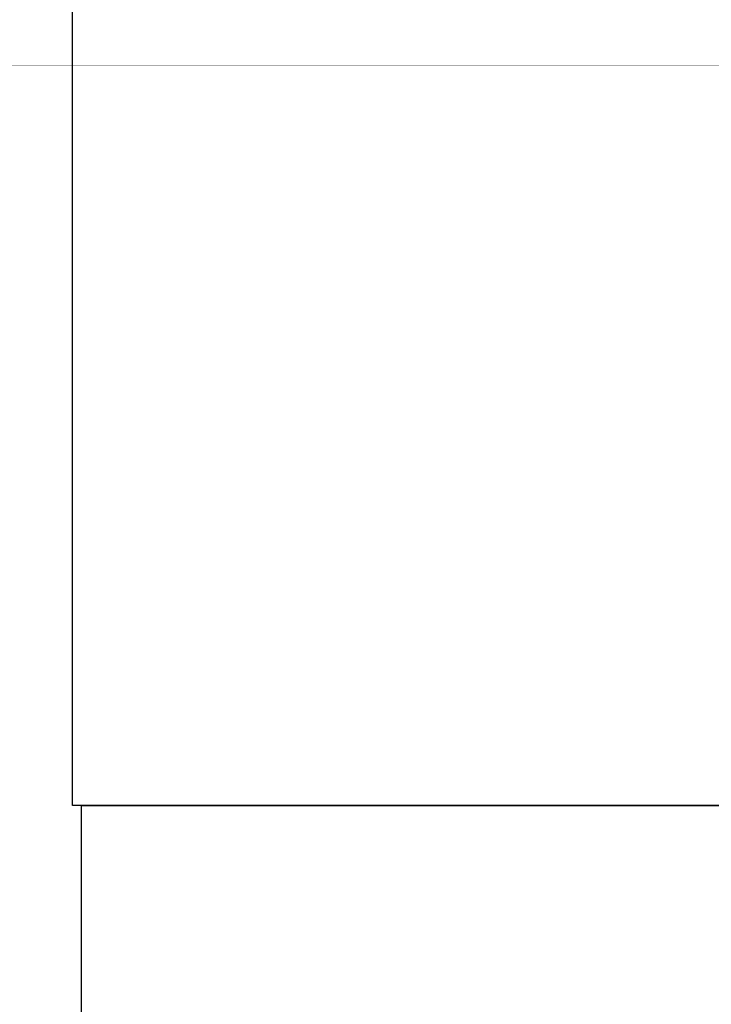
# Model space of a CAD drawing. Header units: feet. Extents: x 850675 to 1077306, y 463961 to 606658.
# Tile 3 of 77: x 922773 to 933546, y 489837 to 505165. Entities that reach past the tile are written whole.
import ezdxf

# ---------------------------------------------------------------- set-up
doc = ezdxf.new("R2010")
doc.units = ezdxf.units.FT
doc.header["$MEASUREMENT"] = 0
doc.header["$XCLIPFRAME"] = 0
doc.linetypes.add('DASHED', pattern=[0.75, 0.5, -0.25])
doc.layers.add('MATCHLINE', color=7, linetype='DASHED')
doc.layers.add('MrSID', color=251, linetype='Continuous', transparency=0.2)
picture_1 = doc.add_image_def('image1.sid', size_in_pixel=(6320, 6967))
picture_2 = doc.add_image_def('image2.sid', size_in_pixel=(6323, 6967))
picture_3 = doc.add_image_def('image11.jpg', size_in_pixel=(1570, 944))

msp = doc.modelspace()

# ---------------------------------------------------------------- linework, layer by layer
at = {"layer": 'MATCHLINE', "color": 1, "const_width": 1, "flags": 128}
for points in [[(963828.314, 504446.2937), (899094.3378, 504446.2937)], [(963828.314, 500390.4836), (899094.3378, 500390.4836)], [(963828.314, 496334.6734), (899094.3378, 496334.6734)], [(963828.314, 492278.8633), (899094.3378, 492278.8633)]]:
    msp.add_lwpolyline(points, dxfattribs=at)

# ---------------------------------------------------------------- pictures from other files: only their frames are drawn
at = {"layer": 'MrSID'}
image = msp.add_image(picture_3, insert=(851552.7296, 463961.3689), size_in_units=(225757.9943, 135742.3864), rotation=0.370518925, dxfattribs=at)
image.dxf.flags = 7
image = msp.add_image(picture_1, insert=(923594.7346, 492931.7644), size_in_units=(20734.9081, 22857.6115), dxfattribs=at)
image.set_boundary_path([(-0.5, 6966.5), (-0.5, -0.5), (5914.224894, -0.5), (5914.224894, 953.969593), (6219.024894, 953.969593), (6219.024894, 2251.140526), (4695.024894, 2251.140526), (4695.024894, 6966.5), (-0.5, 6966.5)])
image = msp.add_image(picture_2, insert=(923734.5471, 470215.0144), size_in_units=(20744.7507, 22857.6115), dxfattribs=at)
image.set_boundary_path([(-0.5, 42.4346), (4652.410044, 6966.5)])

doc.saveas('drawing.dxf')
